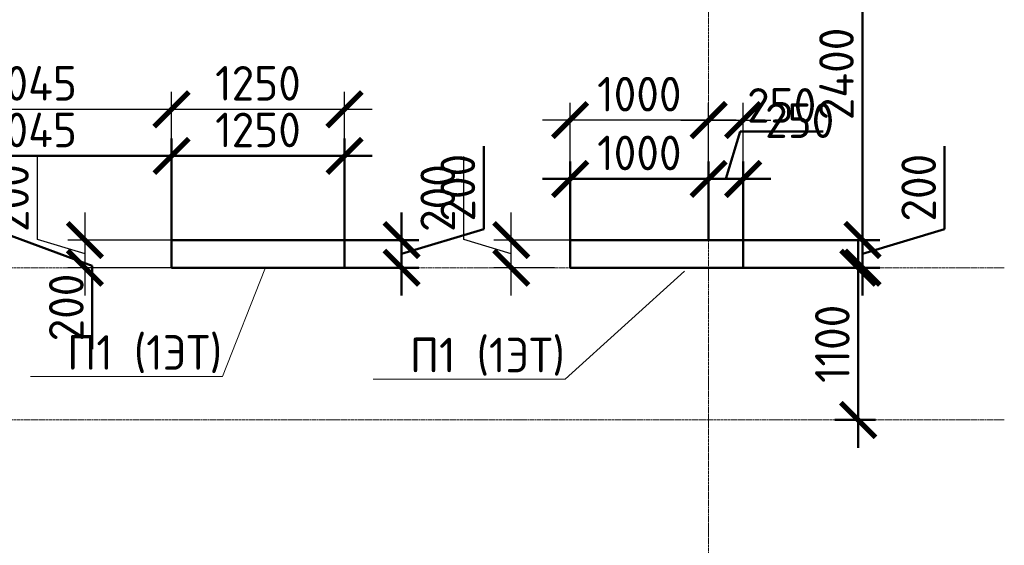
# Model space of a CAD drawing. Header units: millimetres. Extents: x 263826 to 1718326, y -423071 to 70137.
# Tile 174 of 256: x 397168 to 404281, y -69251 to -65454. Entities that reach past the tile are written whole.
import ezdxf
from ezdxf import colors
from ezdxf.entities.mleader import LeaderData, LeaderLine
from ezdxf.math import Vec2, Vec3

# ---------------------------------------------------------------- set-up
doc = ezdxf.new("R2010")
doc.units = ezdxf.units.MM
doc.linetypes.add('______5', pattern=[1100, 800, -100, 100, -100])
doc.linetypes.add('осевая', pattern=[50.8, 31.75, -6.35, 6.35, -6.35])
doc.layers.add('Колонна_ бетон', color=7, linetype='Continuous', lineweight=50, true_color=0xb4b496)
for name, color, linetype, lineweight in [('Конструкции 0.5', 5, 'Continuous', 50), ('Надписи', 200, 'Continuous', 18), ('Оси', 40, '______5', 18), ('подоснова', 151, 'Continuous', 5), ('размер', 1, 'Continuous', 25), ('РАЗМЕРЫ', 1, 'Continuous', 9), ('СТЕНЫ', 3, 'Continuous', 30)]:
    doc.layers.add(name, color=color, linetype=linetype, lineweight=lineweight)
doc.styles.add('GOST-2.304_Type-B', font='GOST_Common.ttf')
doc.dimstyles.new('СПДС', dxfattribs={"dimscale": 100, "dimtxt": 2.5, "dimasz": 2.5, "dimexe": 1.25, "dimexo": 0, "dimtad": 1, "dimdec": 0, "dimtxsty": 'GOST-2.304_Type-B', "dimblk": 'ARCHTICK', "dimcen": 2.5, "dimdle": 2, "dimadec": 0, "dimazin": 2, "dimtfac": 0.75, "dimtdec": 0, "dimtmove": 1, "dimatfit": 3, "dimfxl": 1, "dimtolj": 1, "dimarcsym": 1})

# ---------------------------------------------------------------- blocks, each defined once
blk = doc.blocks.new('_ArchTick')
at = {"color": 0, "linetype": 'ByBlock', "const_width": 0.15}
blk.add_lwpolyline([(-0.5, -0.5), (0.5, 0.5)], dxfattribs=at)
blk = doc.blocks.new('*D3161')
at = {"layer": 'DEFPOINTS', "color": 0, "transparency": 16777216}
for p in [(397639.4, -67046.1), (398264.3, -67046.1), (398264.3, -67246.1)]:
    blk.add_point(p, dxfattribs=at)
at = {"layer": 'РАЗМЕРЫ', "color": 0, "lineweight": -2, "transparency": 16777216}
for p, q in [((397295.7, -67043), (397295.7, -66443)), ((397639.4, -67446.1), (397639.4, -66846.1)), ((397639.4, -67146.1), (397295.7, -67043)), ((398264.3, -67046.1), (397514.4, -67046.1)), ((398264.3, -67246.1), (397514.4, -67246.1))]:
    blk.add_line(p, q, dxfattribs=at)
at = {"layer": 'РАЗМЕРЫ', "color": 0, "lineweight": -2, "transparency": 16777216, "xscale": 250, "yscale": 250, "zscale": 250}
for p, rotation in [((397639.4, -67046.1), 90), ((397639.4, -67246.1), 270)]:
    blk.add_blockref('_ArchTick', p, dxfattribs=dict(at, rotation=rotation))
at = {"layer": 'РАЗМЕРЫ', "color": 0, "lineweight": 0, "transparency": 16777216, "insert": (397108.2, -66743), "char_height": 250, "attachment_point": 5, "rotation": 90, "style": 'GOST-2.304_Type-B'}
blk.add_mtext('\\A1;200', dxfattribs=at)
blk = doc.blocks.new('*D3045')
at = {"layer": 'DEFPOINTS', "color": 0, "transparency": 16777216}
for p in [(398264.3, -66101.4), (396218.9, -66340.8), (398264.3, -67046.1)]:
    blk.add_point(p, dxfattribs=at)
at = {"layer": 'РАЗМЕРЫ', "color": 0, "lineweight": -2, "transparency": 16777216}
for p, q in [((396218.9, -66340.8), (396218.9, -65976.4)), ((398264.3, -67046.1), (398264.3, -65976.4)), ((396018.9, -66101.4), (398464.3, -66101.4))]:
    blk.add_line(p, q, dxfattribs=at)
at = {"layer": 'РАЗМЕРЫ', "color": 0, "lineweight": -2, "transparency": 16777216, "xscale": 250, "yscale": 250, "zscale": 250, "rotation": 180}
blk.add_blockref('_ArchTick', (396218.9, -66101.4), dxfattribs=at)
at = {"layer": 'РАЗМЕРЫ', "color": 0, "lineweight": -2, "transparency": 16777216, "xscale": 250, "yscale": 250, "zscale": 250}
blk.add_blockref('_ArchTick', (398264.3, -66101.4), dxfattribs=at)
at = {"layer": 'РАЗМЕРЫ', "color": 0, "lineweight": 0, "transparency": 16777216, "insert": (397241.6, -65913.9), "char_height": 250, "attachment_point": 5, "style": 'GOST-2.304_Type-B'}
blk.add_mtext('\\A1;2045', dxfattribs=at)
blk = doc.blocks.new('*D3162')
at = {"layer": 'DEFPOINTS', "color": 0, "transparency": 16777216}
for p in [(399514.1, -66101.4), (398264.3, -66660.6), (399514.1, -67106.1)]:
    blk.add_point(p, dxfattribs=at)
at = {"layer": 'РАЗМЕРЫ', "color": 0, "lineweight": -2, "transparency": 16777216}
for p, q in [((398264.3, -66660.6), (398264.3, -65976.4)), ((399514.1, -67106.1), (399514.1, -65976.4)), ((398064.3, -66101.4), (399714.1, -66101.4))]:
    blk.add_line(p, q, dxfattribs=at)
at = {"layer": 'РАЗМЕРЫ', "color": 0, "lineweight": -2, "transparency": 16777216, "xscale": 250, "yscale": 250, "zscale": 250, "rotation": 180}
blk.add_blockref('_ArchTick', (398264.3, -66101.4), dxfattribs=at)
at = {"layer": 'РАЗМЕРЫ', "color": 0, "lineweight": -2, "transparency": 16777216, "xscale": 250, "yscale": 250, "zscale": 250}
blk.add_blockref('_ArchTick', (399514.1, -66101.4), dxfattribs=at)
at = {"layer": 'РАЗМЕРЫ', "color": 0, "lineweight": 0, "transparency": 16777216, "insert": (398889.2, -65913.9), "char_height": 250, "attachment_point": 5, "style": 'GOST-2.304_Type-B'}
blk.add_mtext('\\A1;1250', dxfattribs=at)
blk = doc.blocks.new('*D3193')
at = {"layer": 'DEFPOINTS', "color": 0, "transparency": 16777216}
for p in [(400719, -67046.1), (401144.1, -67046.1), (401030.8, -67246.1)]:
    blk.add_point(p, dxfattribs=at)
at = {"layer": 'РАЗМЕРЫ', "color": 0, "lineweight": -2, "transparency": 16777216}
for p, q in [((400375.3, -67043), (400375.3, -66443)), ((400719, -67446.1), (400719, -66846.1)), ((400719, -67146.1), (400375.3, -67043)), ((401144.1, -67046.1), (400594, -67046.1)), ((401030.8, -67246.1), (400594, -67246.1))]:
    blk.add_line(p, q, dxfattribs=at)
at = {"layer": 'РАЗМЕРЫ', "color": 0, "lineweight": -2, "transparency": 16777216, "xscale": 250, "yscale": 250, "zscale": 250}
for p, rotation in [((400719, -67046.1), 90), ((400719, -67246.1), 270)]:
    blk.add_blockref('_ArchTick', p, dxfattribs=dict(at, rotation=rotation))
at = {"layer": 'РАЗМЕРЫ', "color": 0, "lineweight": 0, "transparency": 16777216, "insert": (400187.8, -66743), "char_height": 250, "attachment_point": 5, "rotation": 90, "style": 'GOST-2.304_Type-B'}
blk.add_mtext('\\A1;200', dxfattribs=at)
blk = doc.blocks.new('*D3069')
at = {"layer": 'DEFPOINTS', "color": 0, "transparency": 16777216}
for p in [(401144.1, -66179.7), (402144.3, -66934.3), (401144.1, -67046.1)]:
    blk.add_point(p, dxfattribs=at)
at = {"layer": 'РАЗМЕРЫ', "color": 0, "lineweight": -2, "transparency": 16777216}
for p, q in [((401144.1, -67046.1), (401144.1, -66054.7)), ((402144.3, -66934.3), (402144.3, -66054.7)), ((402344.3, -66179.7), (400944.1, -66179.7))]:
    blk.add_line(p, q, dxfattribs=at)
at = {"layer": 'РАЗМЕРЫ', "color": 0, "lineweight": -2, "transparency": 16777216, "xscale": 250, "yscale": 250, "zscale": 250, "rotation": 180}
blk.add_blockref('_ArchTick', (401144.1, -66179.7), dxfattribs=at)
at = {"layer": 'РАЗМЕРЫ', "color": 0, "lineweight": -2, "transparency": 16777216, "xscale": 250, "yscale": 250, "zscale": 250}
blk.add_blockref('_ArchTick', (402144.3, -66179.7), dxfattribs=at)
at = {"layer": 'РАЗМЕРЫ', "color": 0, "lineweight": 0, "transparency": 16777216, "insert": (401644.2, -65992.2), "char_height": 250, "attachment_point": 5, "style": 'GOST-2.304_Type-B'}
blk.add_mtext('\\A1;1000', dxfattribs=at)
blk = doc.blocks.new('*D3070')
at = {"layer": 'DEFPOINTS', "color": 0, "transparency": 16777216}
for p in [(402394.3, -66179.7), (402144.3, -66663.6), (402394.3, -66663.6)]:
    blk.add_point(p, dxfattribs=at)
at = {"layer": 'РАЗМЕРЫ', "color": 0, "lineweight": -2, "transparency": 16777216}
for p, q in [((402144.3, -66663.6), (402144.3, -66054.7)), ((402394.3, -66663.6), (402394.3, -66054.7)), ((401944.3, -66179.7), (402594.3, -66179.7))]:
    blk.add_line(p, q, dxfattribs=at)
at = {"layer": 'РАЗМЕРЫ', "color": 0, "lineweight": -2, "transparency": 16777216, "xscale": 250, "yscale": 250, "zscale": 250, "rotation": 180}
blk.add_blockref('_ArchTick', (402144.3, -66179.7), dxfattribs=at)
at = {"layer": 'РАЗМЕРЫ', "color": 0, "lineweight": -2, "transparency": 16777216, "xscale": 250, "yscale": 250, "zscale": 250}
blk.add_blockref('_ArchTick', (402394.3, -66179.7), dxfattribs=at)
at = {"layer": 'РАЗМЕРЫ', "color": 0, "lineweight": 0, "transparency": 16777216, "insert": (402802.4, -66183.6), "char_height": 250, "attachment_point": 5, "style": 'GOST-2.304_Type-B'}
blk.add_mtext('\\A1;250', dxfattribs=at)
blk = doc.blocks.new('_None')
blk = doc.blocks.new('*D3321')
at = {"layer": 'DEFPOINTS', "color": 0, "transparency": 16777216}
for p in [(404135.1, -190130.5, -200), (404135, -190330.5, -200), (404833.2, -190330.5)]:
    blk.add_point(p, dxfattribs=at)
at = {"layer": 'РАЗМЕРЫ', "color": 0, "lineweight": -2, "transparency": 16777216}
for p, q in [((404833.2, -189930.5), (404833.2, -190530.5)), ((404135.1, -190130.5), (404958.2, -190130.5)), ((404833.2, -190230.5), (405607.7, -190518)), ((404135, -190330.5), (404958.2, -190330.5)), ((405607.7, -190518), (405607.7, -191118))]:
    blk.add_line(p, q, dxfattribs=at)
at = {"layer": 'РАЗМЕРЫ', "color": 0, "lineweight": -2, "transparency": 16777216, "xscale": 250, "yscale": 250, "zscale": 250}
for p, rotation in [((404833.2, -190130.5), 90), ((404833.2, -190330.5), 270)]:
    blk.add_blockref('_ArchTick', p, dxfattribs=dict(at, rotation=rotation))
at = {"layer": 'РАЗМЕРЫ', "color": 0, "lineweight": 0, "transparency": 16777216, "insert": (405420.2, -190818), "char_height": 250, "attachment_point": 5, "rotation": 90, "style": 'GOST-2.304_Type-B'}
blk.add_mtext('\\A1;200', dxfattribs=at)
blk = doc.blocks.new('*D3323')
at = {"layer": 'DEFPOINTS', "color": 0, "transparency": 16777216}
for p in [(406180.1, -189722.6), (404135.1, -190180.5), (406180.1, -190380.5)]:
    blk.add_point(p, dxfattribs=at)
at = {"layer": 'РАЗМЕРЫ', "color": 0, "lineweight": -2, "transparency": 16777216}
for p, q in [((404135.1, -190180.5), (404135.1, -189597.6)), ((406180.1, -190380.5), (406180.1, -189597.6)), ((403935.1, -189722.6), (406380.1, -189722.6))]:
    blk.add_line(p, q, dxfattribs=at)
at = {"layer": 'РАЗМЕРЫ', "color": 0, "lineweight": -2, "transparency": 16777216, "xscale": 250, "yscale": 250, "zscale": 250, "rotation": 180}
blk.add_blockref('_ArchTick', (404135.1, -189722.6), dxfattribs=at)
at = {"layer": 'РАЗМЕРЫ', "color": 0, "lineweight": -2, "transparency": 16777216, "xscale": 250, "yscale": 250, "zscale": 250}
blk.add_blockref('_ArchTick', (406180.1, -189722.6), dxfattribs=at)
at = {"layer": 'РАЗМЕРЫ', "color": 0, "lineweight": 0, "transparency": 16777216, "insert": (405157.6, -189535.1), "char_height": 250, "attachment_point": 5, "style": 'GOST-2.304_Type-B'}
blk.add_mtext('\\A1;2045', dxfattribs=at)
blk = doc.blocks.new('*D3324')
at = {"layer": 'DEFPOINTS', "color": 0, "transparency": 16777216}
for p in [(407430.1, -189722.6), (406180.1, -190380.5), (407430.1, -190380.5)]:
    blk.add_point(p, dxfattribs=at)
at = {"layer": 'РАЗМЕРЫ', "color": 0, "lineweight": -2, "transparency": 16777216}
for p, q in [((406180.1, -190380.5), (406180.1, -189597.6)), ((407430.1, -190380.5), (407430.1, -189597.6)), ((405980.1, -189722.6), (407630.1, -189722.6))]:
    blk.add_line(p, q, dxfattribs=at)
at = {"layer": 'РАЗМЕРЫ', "color": 0, "lineweight": -2, "transparency": 16777216, "xscale": 250, "yscale": 250, "zscale": 250, "rotation": 180}
blk.add_blockref('_ArchTick', (406180.1, -189722.6), dxfattribs=at)
at = {"layer": 'РАЗМЕРЫ', "color": 0, "lineweight": -2, "transparency": 16777216, "xscale": 250, "yscale": 250, "zscale": 250}
blk.add_blockref('_ArchTick', (407430.1, -189722.6), dxfattribs=at)
at = {"layer": 'РАЗМЕРЫ', "color": 0, "lineweight": 0, "transparency": 16777216, "insert": (406805.1, -189535.1), "char_height": 250, "attachment_point": 5, "style": 'GOST-2.304_Type-B'}
blk.add_mtext('\\A1;1250', dxfattribs=at)
blk = doc.blocks.new('*D3325')
at = {"layer": 'DEFPOINTS', "color": 0, "transparency": 16777216}
for p in [(407430, -190330.5), (407430.1, -190530.5, -560), (407842.7, -190530.5)]:
    blk.add_point(p, dxfattribs=at)
at = {"layer": 'РАЗМЕРЫ', "color": 0, "lineweight": -2, "transparency": 16777216}
for p, q in [((408436.5, -190252.3), (408436.5, -189652.3)), ((407842.7, -190130.5), (407842.7, -190730.5)), ((407842.7, -190430.5), (408436.5, -190252.3)), ((407430, -190330.5), (407967.7, -190330.5)), ((407430.1, -190530.5), (407967.7, -190530.5))]:
    blk.add_line(p, q, dxfattribs=at)
at = {"layer": 'РАЗМЕРЫ', "color": 0, "lineweight": -2, "transparency": 16777216, "xscale": 250, "yscale": 250, "zscale": 250}
for p, rotation in [((407842.7, -190330.5), 90), ((407842.7, -190530.5), 270)]:
    blk.add_blockref('_ArchTick', p, dxfattribs=dict(at, rotation=rotation))
at = {"layer": 'РАЗМЕРЫ', "color": 0, "lineweight": 0, "transparency": 16777216, "insert": (408249, -189952.3), "char_height": 250, "attachment_point": 5, "rotation": 90, "style": 'GOST-2.304_Type-B'}
blk.add_mtext('\\A1;200', dxfattribs=at)
blk = doc.blocks.new('*D3339')
at = {"layer": 'DEFPOINTS', "color": 0, "transparency": 16777216}
for p in [(410614.7, -190530.5, -560), (411141.7, -190530.5), (410972.7, -191630.5, -560)]:
    blk.add_point(p, dxfattribs=at)
at = {"layer": 'РАЗМЕРЫ', "color": 0, "lineweight": -2, "transparency": 16777216}
for p, q in [((411141.7, -191830.5), (411141.7, -190330.5)), ((410614.7, -190530.5), (411266.7, -190530.5)), ((410972.7, -191630.5), (411266.7, -191630.5))]:
    blk.add_line(p, q, dxfattribs=at)
at = {"layer": 'РАЗМЕРЫ', "color": 0, "lineweight": -2, "transparency": 16777216, "xscale": 250, "yscale": 250, "zscale": 250}
for p, rotation in [((411141.7, -190530.5), 90), ((411141.7, -191630.5), 270)]:
    blk.add_blockref('_ArchTick', p, dxfattribs=dict(at, rotation=rotation))
at = {"layer": 'РАЗМЕРЫ', "color": 0, "lineweight": 0, "transparency": 16777216, "insert": (410954.2, -191080.5), "char_height": 250, "attachment_point": 5, "rotation": 90, "style": 'GOST-2.304_Type-B'}
blk.add_mtext('\\A1;1100', dxfattribs=at)
blk = doc.blocks.new('*D3345')
at = {"layer": 'DEFPOINTS', "color": 0, "transparency": 16777216}
for p in [(409060.1, -189889), (410060.1, -190234.7), (409060.1, -190380.5)]:
    blk.add_point(p, dxfattribs=at)
at = {"layer": 'размер', "color": 0, "lineweight": -2, "transparency": 16777216}
for p, q in [((409060.1, -190380.5), (409060.1, -189764)), ((410060.1, -190234.7), (410060.1, -189764)), ((410260.1, -189889), (408860.1, -189889))]:
    blk.add_line(p, q, dxfattribs=at)
at = {"layer": 'размер', "color": 0, "lineweight": -2, "transparency": 16777216, "xscale": 250, "yscale": 250, "zscale": 250, "rotation": 180}
blk.add_blockref('_ArchTick', (409060.1, -189889), dxfattribs=at)
at = {"layer": 'размер', "color": 0, "lineweight": -2, "transparency": 16777216, "xscale": 250, "yscale": 250, "zscale": 250}
blk.add_blockref('_ArchTick', (410060.1, -189889), dxfattribs=at)
at = {"layer": 'размер', "color": 0, "transparency": 16777216, "insert": (409560.1, -189701.5), "char_height": 250, "attachment_point": 5, "style": 'GOST-2.304_Type-B'}
blk.add_mtext('\\A1;1000', dxfattribs=at)
blk = doc.blocks.new('*D3395')
at = {"layer": 'DEFPOINTS', "color": 0, "transparency": 16777216}
for p in [(410310.1, -187930.5, -560), (410310.1, -190330.5, -560), (411171.8, -190330.5)]:
    blk.add_point(p, dxfattribs=at)
at = {"layer": 'РАЗМЕРЫ', "color": 0, "lineweight": -2, "transparency": 16777216}
for p, q in [((411171.8, -187730.5), (411171.8, -190530.5)), ((410310.1, -187930.5), (411296.8, -187930.5)), ((410310.1, -190330.5), (411296.8, -190330.5))]:
    blk.add_line(p, q, dxfattribs=at)
at = {"layer": 'РАЗМЕРЫ', "color": 0, "lineweight": -2, "transparency": 16777216, "xscale": 250, "yscale": 250, "zscale": 250}
for p, rotation in [((411171.8, -187930.5), 90), ((411171.8, -190330.5), 270)]:
    blk.add_blockref('_ArchTick', p, dxfattribs=dict(at, rotation=rotation))
at = {"layer": 'РАЗМЕРЫ', "color": 0, "lineweight": 0, "transparency": 16777216, "insert": (410984.3, -189130.5), "char_height": 250, "attachment_point": 5, "rotation": 90, "style": 'GOST-2.304_Type-B'}
blk.add_mtext('\\A1;2400', dxfattribs=at)
blk = doc.blocks.new('*D3396')
at = {"layer": 'DEFPOINTS', "color": 0, "transparency": 16777216}
for p in [(410310.1, -190330.5, -560), (410310.1, -190530.5, -560), (411171.8, -190530.5)]:
    blk.add_point(p, dxfattribs=at)
at = {"layer": 'РАЗМЕРЫ', "color": 0, "lineweight": -2, "transparency": 16777216}
for p, q in [((411765.6, -190252.3), (411765.6, -189652.3)), ((411171.8, -190130.5), (411171.8, -190730.5)), ((411171.8, -190430.5), (411765.6, -190252.3)), ((410310.1, -190330.5), (411296.8, -190330.5)), ((410310.1, -190530.5), (411296.8, -190530.5))]:
    blk.add_line(p, q, dxfattribs=at)
at = {"layer": 'РАЗМЕРЫ', "color": 0, "lineweight": -2, "transparency": 16777216, "xscale": 250, "yscale": 250, "zscale": 250}
for p, rotation in [((411171.8, -190330.5), 90), ((411171.8, -190530.5), 270)]:
    blk.add_blockref('_ArchTick', p, dxfattribs=dict(at, rotation=rotation))
at = {"layer": 'РАЗМЕРЫ', "color": 0, "lineweight": 0, "transparency": 16777216, "insert": (411578.1, -189952.3), "char_height": 250, "attachment_point": 5, "rotation": 90, "style": 'GOST-2.304_Type-B'}
blk.add_mtext('\\A1;200', dxfattribs=at)
blk = doc.blocks.new('*D3356')
at = {"layer": 'DEFPOINTS', "color": 0, "transparency": 16777216}
for p in [(410310.1, -189889), (410060.1, -190330.5, -560), (410310.1, -190330.5)]:
    blk.add_point(p, dxfattribs=at)
at = {"layer": 'РАЗМЕРЫ', "color": 0, "lineweight": -2, "transparency": 16777216}
for p, q in [((410185.1, -189889), (410288.2, -189545.2)), ((410288.2, -189545.2), (410888.2, -189545.2)), ((410060.1, -190330.5), (410060.1, -189764)), ((410310.1, -190330.5), (410310.1, -189764)), ((409860.1, -189889), (410510.1, -189889))]:
    blk.add_line(p, q, dxfattribs=at)
at = {"layer": 'РАЗМЕРЫ', "color": 0, "lineweight": -2, "transparency": 16777216, "xscale": 250, "yscale": 250, "zscale": 250, "rotation": 180}
blk.add_blockref('_ArchTick', (410060.1, -189889), dxfattribs=at)
at = {"layer": 'РАЗМЕРЫ', "color": 0, "lineweight": -2, "transparency": 16777216, "xscale": 250, "yscale": 250, "zscale": 250}
blk.add_blockref('_ArchTick', (410310.1, -189889), dxfattribs=at)
at = {"layer": 'РАЗМЕРЫ', "color": 0, "lineweight": 0, "transparency": 16777216, "insert": (410588.2, -189357.7), "char_height": 250, "attachment_point": 5, "style": 'GOST-2.304_Type-B'}
blk.add_mtext('\\A1;250', dxfattribs=at)
blk = doc.blocks.new('оси2')
at = {"layer": 'Оси', "color": 16, "linetype": 'осевая', "lineweight": 0, "ltscale": 0.5, "transparency": 33554687}
for p, q in [((1030445.5, 5465.4), (1030445.5, -20739.3)), ((979200, -4392.9), (1032582.1, -4392.9)), ((979200, -5492.9), (1032582.1, -5492.9))]:
    blk.add_line(p, q, dxfattribs=at)
blk = doc.blocks.new('51151')
at = {"layer": 'Колонна_ бетон', "color": 180, "linetype": 'Continuous', "lineweight": 35, "transparency": 33554687}
for p, q in [((406180, -190330.5, 360), (406180, -190530.5, 360)), ((407430, -190330.5, 360), (406180, -190330.5, 360)), ((407430, -190330.5, 360), (407430, -190530.5, 360)), ((406180, -190530.5, 360), (407430, -190530.5, 360))]:
    blk.add_line(p, q, dxfattribs=at)
blk.add_lwpolyline([(410310.1, -190330.5), (409060.1, -190330.5), (409060.1, -190530.5), (410310.1, -190530.5)], close=True, dxfattribs=at)
at = {"layer": 'СТЕНЫ', "linetype": 'Continuous', "transparency": 33554687}
for p, q in [((409060, -190330.5, 360), (410060, -190330.5, 360)), ((409060, -190530.5, 360), (409060, -190330.5, 360)), ((409060, -190530.5, 360), (410060, -190530.5, 360))]:
    blk.add_line(p, q, dxfattribs=at)
at = {"layer": 'РАЗМЕРЫ'}
blk.add_blockref('оси2', (-620385.4, -186137.6, -560), dxfattribs=at)
at = {"layer": 'размер', "color": 146}
dim = blk.add_linear_dim(base=(409060.1, -189889, 200), p1=(410060.1, -190234.7, 200), p2=(409060.1, -190380.5, 200), dimstyle='СПДС', dxfattribs=at)
dim.commit()
dim.dimension.update_dxf_attribs({"geometry": '*D3345', "text_midpoint": (409560.1, -189701.5, 200)})
at = {"layer": 'РАЗМЕРЫ', "color": 146, "lineweight": 0}
for base, p1, p2, picture, middle in [((411171.8, -190330.5, 560), (410310.1, -187930.5), (410310.1, -190330.5), '*D3395', (410984.3, -189130.5, 560)), ((411171.8, -190530.5, 560), (410310.1, -190330.5), (410310.1, -190530.5), '*D3396', (411578.1, -190189.8, 560)), ((411141.7, -190530.5, 560), (410972.7, -191630.5), (410614.7, -190530.5), '*D3339', (410954.2, -191080.5, 560))]:
    dim = blk.add_linear_dim(base=base, p1=p1, p2=p2, angle=90, dimstyle='СПДС', dxfattribs=at)
    dim.commit()
    dim.dimension.update_dxf_attribs({"geometry": picture, "text_midpoint": middle})
dim = blk.add_linear_dim(base=(410310.1, -189889, 560), p1=(410060.1, -190330.5), p2=(410310.1, -190330.5, 560), dimstyle='СПДС', dxfattribs=at)
dim.commit()
dim.dimension.update_dxf_attribs({"geometry": '*D3356', "text_midpoint": (410350.7, -189357.7, 560)})
for base, p1, p2, picture, middle in [((406180.1, -189722.6, 560), (404135.1, -190180.5, 560), (406180.1, -190380.5, 560), '*D3323', (405157.6, -189535.1, 560)), ((407430.1, -189722.6, 560), (406180.1, -190380.5, 560), (407430.1, -190380.5, 560), '*D3324', (406805.1, -189535.1, 560))]:
    dim = blk.add_linear_dim(base=base, p1=p1, p2=p2, dimstyle='СПДС', override={"dimtofl": 0}, dxfattribs=at)
    dim.commit()
    dim.dimension.update_dxf_attribs({"geometry": picture, "text_midpoint": middle})
dim = blk.add_linear_dim(base=(407842.7, -190530.5, 560), p1=(407430, -190330.5, 560), p2=(407430.1, -190530.5), angle=90, dimstyle='СПДС', override={"dimtofl": 0}, dxfattribs=at)
dim.commit()
dim.dimension.update_dxf_attribs({"geometry": '*D3325', "text_midpoint": (408249, -190189.8, 560)})
dim = blk.add_linear_dim(base=(404833.2, -190330.5, 560), p1=(404135.1, -190130.5, 360), p2=(404135, -190330.5, 360), angle=90, dimstyle='СПДС', override={"dimtofl": 0}, dxfattribs=at)
dim.commit()
dim.dimension.update_dxf_attribs({"geometry": '*D3321', "text_midpoint": (405607.7, -190580.5, 560), "dimtype": 128})
at = {"layer": 'Надписи', "color": 0, "ltscale": 0.3}
ml = blk.add_multileader_mtext('Standard', dxfattribs=at)
ml.set_content('П1 (2-5ЭТ)', color=4, style='GOST-2.304_Type-B')
ml.set_leader_properties(color=256, linetype='ByLayer', lineweight=15)
ml.set_arrow_properties(name='NONE')
ml.build(insert=Vec2(0, 0))
ml.multileader.update_dxf_attribs({"text_left_attachment_type": 6, "text_right_attachment_type": 6, "dogleg_length": 0.1, "arrow_head_size": 18})
ctx = ml.context
ctx.base_point, ctx.char_height, ctx.arrow_head_size, ctx.landing_gap_size, ctx.plane_origin = Vec3(404867.1, -191531.9), 250, 18, 20, Vec3(403572.8, -190515.6)
ctx.left_attachment, ctx.right_attachment, ctx.text_align_type = 6, 6, 1
notes = []
notes.append((ctx, [(0, (1, 1, 0), (406392.8, -191531.9), (-1, 0), 0.1, [(2, [(407209.8, -190530.5), (407209.8, -190530.5), (407209.8, -190530.5)], 0, [])])]))
ctx.mtext.insert, ctx.mtext.alignment, ctx.mtext.flow_direction = Vec3(405629.9, -191231.9), 2, 5
ml = blk.add_multileader_mtext('Standard', dxfattribs=at)
ml.set_content('П1 (2-5ЭТ)', color=4, style='GOST-2.304_Type-B')
ml.set_leader_properties(color=256, linetype='ByLayer', lineweight=15)
ml.set_arrow_properties(name='NONE')
ml.build(insert=Vec2(0, 0))
ml.multileader.update_dxf_attribs({"text_left_attachment_type": 6, "text_right_attachment_type": 6, "dogleg_length": 0.1, "arrow_head_size": 18})
ctx = ml.context
ctx.base_point, ctx.char_height, ctx.arrow_head_size, ctx.landing_gap_size, ctx.plane_origin = Vec3(407445.5, -191444, 360), 250, 18, 20, Vec3(405422.9, -190515.6, 360)
ctx.left_attachment, ctx.right_attachment, ctx.text_align_type = 6, 6, 1
notes.append((ctx, [(0, (1, 1, 0), (408971.2, -191444, 360), (-1, 0), 0.1, [(2, [(409060, -190530.5, 360), (409060, -190530.5, 360), (409060, -190530.5, 360)], 0, [])])]))
ctx.mtext.insert, ctx.mtext.alignment, ctx.mtext.flow_direction = Vec3(408208.3, -191144, 360), 2, 5
for ctx, leaders in notes:
    for number, flags, end, landing, length, lines in leaders:
        leader = LeaderData()
        leader.index, (leader.has_last_leader_line, leader.has_dogleg_vector, leader.attachment_direction) = number, flags
        leader.last_leader_point, leader.dogleg_vector, leader.dogleg_length = Vec3(end), Vec3(landing), length
        for number, points, colour, breaks in lines:
            line = LeaderLine()
            line.index, line.vertices, line.color, line.breaks = number, Vec3.list(points), colors.encode_raw_color(colour), breaks
            leader.lines.append(line)
        ctx.leaders.append(leader)

msp = doc.modelspace()

# ---------------------------------------------------------------- linework, layer by layer
at = {"layer": 'Конструкции 0.5', "color": 30, "true_color": 0xf26722}
for p, q in [((399514.08382, -67046.10567, -360), (398264.25096, -67046.10567, -360)), ((398264.25096, -67046.10567, -360), (398264.25096, -67166.10567, -360)), ((399514.08382, -67166.10567, -360), (399514.08382, -67046.10567, -360)), ((402144.25096, -67046.10551, -360), (401144.08382, -67046.10551, -360)), ((401144.08382, -67046.10551, -360), (401144.08382, -67166.10551, -360)), ((398264.25096, -67166.10567, -360), (398264.25096, -67246.10567, -360)), ((399514.08382, -67246.10567, -360), (399514.08382, -67166.10567, -360)), ((401144.08382, -67166.10551, -360), (401144.08382, -67246.10551, -360)), ((398264.25096, -67246.10567, -360), (399514.08382, -67246.10567, -360)), ((401144.08382, -67246.10551, -360), (402144.25096, -67246.10551, -360))]:
    msp.add_line(p, q, dxfattribs=at)
at = {"layer": 'Конструкции 0.5', "color": 30, "true_color": 0xf26722, "elevation": -360}
msp.add_lwpolyline([(401144.08382, -67046.10551), (402394.25096, -67046.10551), (402394.25096, -67246.10567), (401144.08382, -67246.10567)], close=True, dxfattribs=at)

# ---------------------------------------------------------------- block references
at = {"layer": 'Конструкции 0.5', "color": 4}
msp.add_blockref('51151', (-7915.73855, 123284.35732, -559.99999), dxfattribs=at)

# ---------------------------------------------------------------- dimensions: what is measured, and where the dimension line sits
at = {"layer": 'РАЗМЕРЫ', "color": 30, "lineweight": 0, "true_color": 0xf26722}
for base, p1, p2, picture, middle in [((398264.25096, -66101.36415, -360), (396218.85988, -66340.79914, -360), (398264.25096, -67046.10567, -360), '*D3045', (397241.55542, -65913.86415, -360)), ((399514.08382, -66101.36415, -360), (398264.25096, -66660.56416, -360), (399514.08382, -67106.10567, -360), '*D3162', (398889.16739, -65913.86415, -360)), ((401144.08382, -66179.67052, -360), (402144.25096, -66934.25443, -360), (401144.08382, -67046.10551, -360), '*D3069', (401644.16739, -65992.17052, -360))]:
    dim = msp.add_linear_dim(base=base, p1=p1, p2=p2, dimstyle='СПДС', dxfattribs=at)
    dim.commit()
    dim.dimension.update_dxf_attribs({"geometry": picture, "text_midpoint": middle})
dim = msp.add_linear_dim(base=(402394.25096, -66179.67052, -360), p1=(402144.25096, -66663.58848, -360), p2=(402394.25096, -66663.58848, -360), dimstyle='СПДС', dxfattribs=at)
dim.commit()
dim.dimension.update_dxf_attribs({"geometry": '*D3070', "text_midpoint": (402802.44717, -66371.09366, -360), "dimtype": 160})
for base, p1, p2, picture, middle in [((397639.43631, -67046.10567, -360), (398264.25096, -67246.10567, -360), (398264.25096, -67046.10567, -360), '*D3161', (397108.18631, -66980.48067, -360)), ((400719.03829, -67046.10551, -360), (401030.83747, -67246.10567, -360), (401144.08382, -67046.10551, -360), '*D3193', (400187.78829, -66980.48059, -360))]:
    dim = msp.add_linear_dim(base=base, p1=p1, p2=p2, angle=90, dimstyle='СПДС', dxfattribs=at)
    dim.commit()
    dim.dimension.update_dxf_attribs({"geometry": picture, "text_midpoint": middle})

# ---------------------------------------------------------------- leaders
at = {"layer": 'подоснова', "color": 30, "ltscale": 0.3, "true_color": 0xf26722}
ml = msp.add_multileader_mtext('Standard', dxfattribs=at)
ml.set_content('П1 (1ЭТ)', color=4, style='GOST-2.304_Type-B')
ml.set_leader_properties(color=256, linetype='ByLayer', lineweight=15)
ml.set_arrow_properties(name='NONE')
ml.build(insert=Vec2(0, 0))
ml.multileader.update_dxf_attribs({"text_left_attachment_type": 6, "text_right_attachment_type": 6, "dogleg_length": 0.1, "arrow_head_size": 18})
ctx = ml.context
ctx.base_point, ctx.char_height, ctx.arrow_head_size, ctx.landing_gap_size, ctx.plane_origin = Vec3(397507.41832, -68033.12866, 6897.37226), 250, 18, 20, Vec3(389572.87166, -67179.47097, 6897.37226)
ctx.left_attachment, ctx.right_attachment, ctx.text_align_type = 6, 6, 1
notes = []
notes.append((ctx, [(1, (1, 1, 0), (398633.12438, -68033.12866, 6897.37226), (-1, 0), 0.1, [(0, [(398938.70759, -67255.76733, 6897.37226)], 0, [])])]))
ctx.mtext.insert, ctx.mtext.alignment, ctx.mtext.flow_direction = Vec3(398070.22135, -67733.12866, 6897.37226), 2, 5
ml = msp.add_multileader_mtext('Standard', dxfattribs=at)
ml.set_content('П1 (1ЭТ)', color=4, style='GOST-2.304_Type-B')
ml.set_leader_properties(color=256, linetype='ByLayer', lineweight=15)
ml.set_arrow_properties(name='NONE')
ml.build(insert=Vec2(0, 0))
ml.multileader.update_dxf_attribs({"text_left_attachment_type": 6, "text_right_attachment_type": 6, "dogleg_length": 0.1, "arrow_head_size": 18})
ctx = ml.context
ctx.base_point, ctx.char_height, ctx.arrow_head_size, ctx.landing_gap_size, ctx.plane_origin = Vec3(399983.58977, -68051.75459, 6897.37226), 250, 18, 20, Vec3(392128.33037, -67137.67235, 6897.37226)
ctx.left_attachment, ctx.right_attachment, ctx.text_align_type = 6, 6, 1
notes.append((ctx, [(1, (1, 1, 0), (401109.29583, -68051.75459, 6897.37226), (-1, 0), 0.1, [(0, [(401971.26572, -67269.86021, 6897.37226)], 0, [])])]))
ctx.mtext.insert, ctx.mtext.alignment, ctx.mtext.flow_direction = Vec3(400546.3928, -67751.75459, 6897.37226), 2, 5
for ctx, leaders in notes:
    for number, flags, end, landing, length, lines in leaders:
        leader = LeaderData()
        leader.index, (leader.has_last_leader_line, leader.has_dogleg_vector, leader.attachment_direction) = number, flags
        leader.last_leader_point, leader.dogleg_vector, leader.dogleg_length = Vec3(end), Vec3(landing), length
        for number, points, colour, breaks in lines:
            line = LeaderLine()
            line.index, line.vertices, line.color, line.breaks = number, Vec3.list(points), colors.encode_raw_color(colour), breaks
            leader.lines.append(line)
        ctx.leaders.append(leader)

doc.saveas('drawing.dxf')
